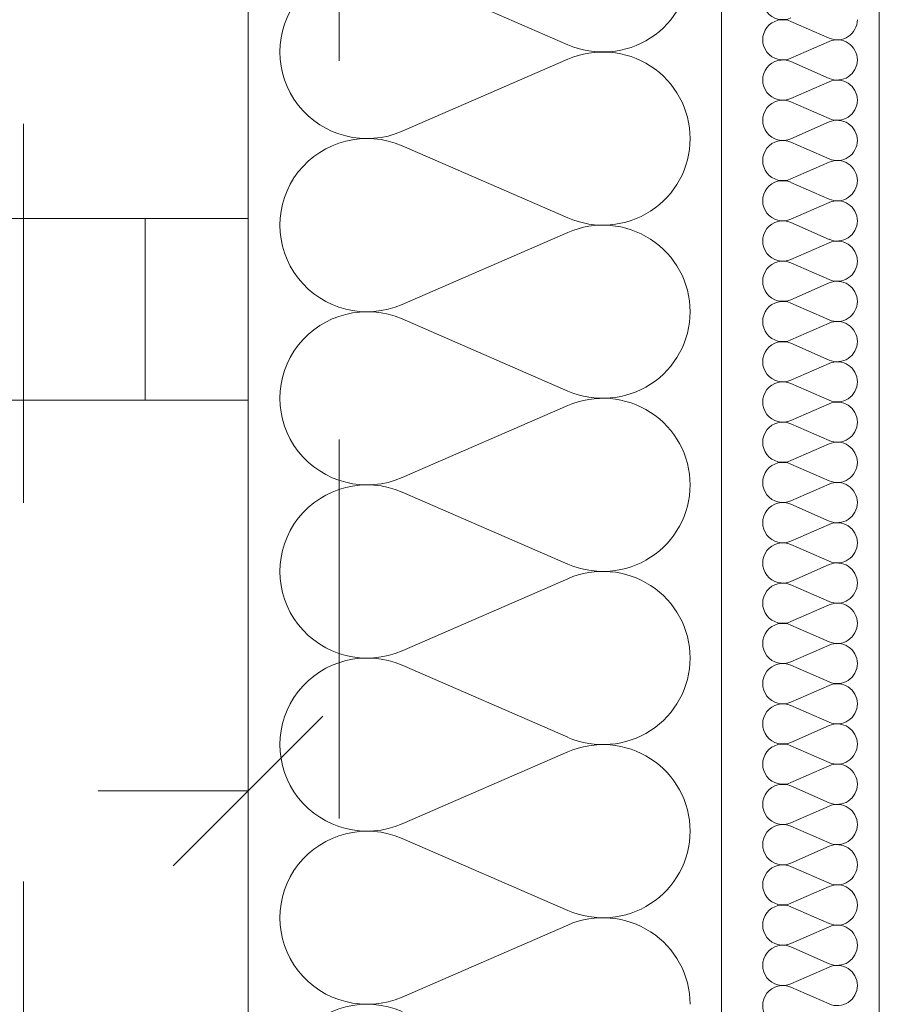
# Model space of a CAD drawing. Header units: millimetres. Extents: x 178516 to 426772, y -178579 to -115871.
# Tile 35 of 256: x 220861 to 221134, y -125878 to -125566. Entities that reach past the tile are written whole.
import ezdxf

# ---------------------------------------------------------------- set-up
doc = ezdxf.new("R2010")
doc.units = ezdxf.units.MM
doc.header["$MEASUREMENT"] = 0
doc.linetypes.add('Przerywana', pattern=[240, 120, -120])
doc.layers.get('0').update_dxf_attribs({"color": 252, "lineweight": 5})
for name, color, linetype, lineweight in [('Nowe_320-W Umeblowanie_Nr_pióra__103', 252, 'Continuous', 5), ('Nowe_320-W Umeblowanie_Nr_pióra__181', 252, 'Continuous', 5), ('Nowe_820-G Rysunki Obrazki_Nr_pióra__1', 252, 'Continuous', 5), ('Nowe_820-G Rysunki Obrazki_Nr_pióra__161', 252, 'Continuous', 5), ('Nowe_820-G Rysunki Obrazki_Nr_pióra__27', 252, 'Continuous', 5), ('Nowe_Nowe_220(1)-A Ściany zewnętrzne_Nr_pióra__103', 252, 'Continuous', 5)]:
    doc.layers.add(name, color=color, linetype=linetype, lineweight=lineweight)

# ---------------------------------------------------------------- blocks, each defined once
blk = doc.blocks.new('podkład 20251118')
at = {"color": 252, "linetype": 'Continuous', "lineweight": 5}
for p, q in [((220909.89, -125834.57), (220957.39, -125787.07)), ((220933.64, -125810.82), (220886.14, -125810.82))]:
    blk.add_line(p, q, dxfattribs=at)
at = {"layer": 'Nowe_320-W Umeblowanie_Nr_pióra__103', "color": 252, "linetype": 'Continuous', "lineweight": 5}
for p, q in [((220982.47, -125551.59), (221035, -125574.41)), ((221035, -125579.02), (220982.47, -125601.83)), ((220982.47, -125606.44), (221035, -125629.26)), ((221035, -125633.87), (220982.47, -125656.69)), ((220982.47, -125661.29), (221035, -125684.11)), ((221035, -125688.72), (220982.47, -125711.54)), ((220982.47, -125716.15), (221035, -125738.96)), ((221035, -125743.57), (220982.47, -125766.39)), ((220982.47, -125771), (221035, -125793.82)), ((221035, -125798.42), (220982.47, -125821.24)), ((220982.47, -125825.85), (221035, -125848.67)), ((221035, -125853.28), (220982.47, -125876.09))]:
    blk.add_line(p, q, dxfattribs=at)
at = {"layer": 'Nowe_320-W Umeblowanie_Nr_pióra__103', "color": 252, "linetype": 'Continuous', "lineweight": 5, "extrusion": (0, 0, -1)}
for centre, major_axis, start_param, end_param in [((220971.38, -125576.71), (-27.65, 0), 4.299595, 8.266775), ((221046.09, -125549.29), (27.65, 0), 0, 1.98359), ((221046.09, -125604.14), (-27.65, 0), 1.158003, 3.141593), ((220971.38, -125631.56), (-27.65, 0), 4.299595, 8.266775), ((221046.09, -125604.14), (27.65, 0), 0, 1.98359), ((221046.09, -125658.99), (27.65, 0), 4.299596, 6.283185), ((220971.38, -125686.42), (27.65, 0), 1.158002, 5.125182), ((221046.09, -125658.99), (27.65, 0), 0, 1.98359), ((221046.09, -125713.84), (-27.65, 0), 1.158003, 3.141593), ((220971.38, -125741.27), (27.65, 0), 1.158002, 5.125182), ((221046.09, -125713.84), (27.65, 0), 0, 1.98359), ((221046.09, -125768.69), (-27.65, 0), 1.158003, 3.141593), ((220971.38, -125796.12), (-27.65, 0), 4.299595, 8.266775), ((221046.09, -125768.7), (27.65, 0), 0, 1.98359), ((221046.09, -125823.55), (-27.65, 0), 1.158003, 3.141593), ((220971.38, -125850.97), (-27.65, 0), 4.299595, 8.266775), ((221046.09, -125823.55), (27.65, 0), 0, 1.98359), ((221046.09, -125878.4), (27.65, 0), 4.299596, 6.283185), ((220971.38, -125905.82), (27.65, 0), 1.158002, 5.125182)]:
    blk.add_ellipse(centre, major_axis=major_axis, ratio=0.991967, start_param=start_param, end_param=end_param, dxfattribs=at)
at = {"layer": 'Nowe_320-W Umeblowanie_Nr_pióra__181', "color": 252, "linetype": 'Continuous', "lineweight": 5}
for p, q in [((221105.67, -125567.01), (221117.8, -125572.32)), ((221105.67, -125567.01), (221117.8, -125572.32)), ((221105.67, -125567.01), (221117.8, -125572.32)), ((221117.8, -125573.39), (221105.67, -125578.69)), ((221117.8, -125573.39), (221105.67, -125578.69)), ((221117.8, -125573.39), (221105.67, -125578.69)), ((221105.67, -125579.76), (221117.8, -125585.06)), ((221105.67, -125579.76), (221117.8, -125585.06)), ((221105.67, -125579.76), (221117.8, -125585.06)), ((221117.8, -125586.14), (221105.67, -125591.44)), ((221117.8, -125586.14), (221105.67, -125591.44)), ((221117.8, -125586.14), (221105.67, -125591.44)), ((221105.67, -125592.51), (221117.8, -125597.81)), ((221105.67, -125592.51), (221117.8, -125597.81)), ((221105.67, -125592.51), (221117.8, -125597.81)), ((221117.8, -125598.88), (221105.67, -125604.19)), ((221117.8, -125598.88), (221105.67, -125604.19)), ((221117.8, -125598.88), (221105.67, -125604.19)), ((221105.67, -125605.26), (221117.8, -125610.56)), ((221105.67, -125605.26), (221117.8, -125610.56)), ((221105.67, -125605.26), (221117.8, -125610.56)), ((221117.8, -125611.63), (221105.67, -125616.94)), ((221117.8, -125611.63), (221105.67, -125616.94)), ((221117.8, -125611.63), (221105.67, -125616.94)), ((221105.67, -125618.01), (221117.8, -125623.31)), ((221105.67, -125618.01), (221117.8, -125623.31)), ((221105.67, -125618.01), (221117.8, -125623.31)), ((221117.8, -125624.38), (221105.67, -125629.68)), ((221117.8, -125624.38), (221105.67, -125629.68)), ((221117.8, -125624.38), (221105.67, -125629.68)), ((221105.67, -125630.75), (221117.8, -125636.06)), ((221105.67, -125630.75), (221117.8, -125636.06)), ((221105.67, -125630.75), (221117.8, -125636.06)), ((221117.8, -125637.13), (221105.67, -125642.43)), ((221117.8, -125637.13), (221105.67, -125642.43)), ((221117.8, -125637.13), (221105.67, -125642.43)), ((221105.67, -125643.5), (221117.8, -125648.81)), ((221105.67, -125643.5), (221117.8, -125648.81)), ((221105.67, -125643.5), (221117.8, -125648.81)), ((221117.8, -125649.88), (221105.67, -125655.18)), ((221117.8, -125649.88), (221105.67, -125655.18)), ((221117.8, -125649.88), (221105.67, -125655.18)), ((221105.67, -125656.25), (221117.8, -125661.55)), ((221105.67, -125656.25), (221117.8, -125661.55)), ((221105.67, -125656.25), (221117.8, -125661.55)), ((221117.8, -125662.62), (221105.67, -125667.93)), ((221117.8, -125662.62), (221105.67, -125667.93)), ((221117.8, -125662.62), (221105.67, -125667.93)), ((221105.67, -125669), (221117.8, -125674.3)), ((221105.67, -125669), (221117.8, -125674.3)), ((221105.67, -125669), (221117.8, -125674.3)), ((221117.8, -125675.37), (221105.67, -125680.68)), ((221117.8, -125675.37), (221105.67, -125680.68)), ((221117.8, -125675.37), (221105.67, -125680.68)), ((221105.67, -125681.75), (221117.8, -125687.05)), ((221105.67, -125681.75), (221117.8, -125687.05)), ((221105.67, -125681.75), (221117.8, -125687.05)), ((221117.8, -125688.12), (221105.67, -125693.42)), ((221117.8, -125688.12), (221105.67, -125693.42)), ((221117.8, -125688.12), (221105.67, -125693.42)), ((221105.67, -125694.5), (221117.8, -125699.8)), ((221105.67, -125694.5), (221117.8, -125699.8)), ((221105.67, -125694.5), (221117.8, -125699.8)), ((221117.8, -125700.87), (221105.67, -125706.17)), ((221117.8, -125700.87), (221105.67, -125706.17)), ((221117.8, -125700.87), (221105.67, -125706.17)), ((221105.67, -125707.24), (221117.8, -125712.55)), ((221105.67, -125707.24), (221117.8, -125712.55)), ((221105.67, -125707.24), (221117.8, -125712.55)), ((221117.8, -125713.62), (221105.67, -125718.92)), ((221117.8, -125713.62), (221105.67, -125718.92)), ((221117.8, -125713.62), (221105.67, -125718.92)), ((221105.67, -125719.99), (221117.8, -125725.3)), ((221105.67, -125719.99), (221117.8, -125725.3)), ((221105.67, -125719.99), (221117.8, -125725.3)), ((221117.8, -125726.37), (221105.67, -125731.67)), ((221117.8, -125726.37), (221105.67, -125731.67)), ((221117.8, -125726.37), (221105.67, -125731.67)), ((221105.67, -125732.74), (221117.8, -125738.04)), ((221105.67, -125732.74), (221117.8, -125738.04)), ((221105.67, -125732.74), (221117.8, -125738.04)), ((221117.8, -125739.11), (221105.67, -125744.42)), ((221117.8, -125739.11), (221105.67, -125744.42)), ((221117.8, -125739.11), (221105.67, -125744.42)), ((221105.67, -125745.49), (221117.8, -125750.79)), ((221105.67, -125745.49), (221117.8, -125750.79)), ((221105.67, -125745.49), (221117.8, -125750.79)), ((221117.8, -125751.86), (221105.67, -125757.17)), ((221117.8, -125751.86), (221105.67, -125757.17)), ((221117.8, -125751.86), (221105.67, -125757.17)), ((221105.67, -125758.24), (221117.8, -125763.54)), ((221105.67, -125758.24), (221117.8, -125763.54)), ((221105.67, -125758.24), (221117.8, -125763.54)), ((221117.8, -125764.61), (221105.67, -125769.91)), ((221117.8, -125764.61), (221105.67, -125769.91)), ((221117.8, -125764.61), (221105.67, -125769.91)), ((221105.67, -125770.99), (221117.8, -125776.29)), ((221105.67, -125770.99), (221117.8, -125776.29)), ((221105.67, -125770.99), (221117.8, -125776.29)), ((221117.8, -125777.36), (221105.67, -125782.66)), ((221117.8, -125777.36), (221105.67, -125782.66)), ((221117.8, -125777.36), (221105.67, -125782.66)), ((221105.67, -125783.73), (221117.8, -125789.04)), ((221105.67, -125783.73), (221117.8, -125789.04)), ((221105.67, -125783.73), (221117.8, -125789.04)), ((221117.8, -125790.11), (221105.67, -125795.41)), ((221117.8, -125790.11), (221105.67, -125795.41)), ((221117.8, -125790.11), (221105.67, -125795.41)), ((221105.67, -125796.48), (221117.8, -125801.78)), ((221105.67, -125796.48), (221117.8, -125801.78)), ((221105.67, -125796.48), (221117.8, -125801.78)), ((221117.8, -125802.86), (221105.67, -125808.16)), ((221117.8, -125802.86), (221105.67, -125808.16)), ((221117.8, -125802.86), (221105.67, -125808.16)), ((221105.67, -125809.23), (221117.8, -125814.53)), ((221105.67, -125809.23), (221117.8, -125814.53)), ((221105.67, -125809.23), (221117.8, -125814.53)), ((221117.8, -125815.6), (221105.67, -125820.91)), ((221117.8, -125815.6), (221105.67, -125820.91)), ((221117.8, -125815.6), (221105.67, -125820.91)), ((221105.67, -125821.98), (221117.8, -125827.28)), ((221105.67, -125821.98), (221117.8, -125827.28)), ((221105.67, -125821.98), (221117.8, -125827.28)), ((221117.8, -125828.35), (221105.67, -125833.66)), ((221117.8, -125828.35), (221105.67, -125833.66)), ((221117.8, -125828.35), (221105.67, -125833.66)), ((221105.67, -125834.73), (221117.8, -125840.03)), ((221105.67, -125834.73), (221117.8, -125840.03)), ((221105.67, -125834.73), (221117.8, -125840.03)), ((221117.8, -125841.1), (221105.67, -125846.4)), ((221117.8, -125841.1), (221105.67, -125846.4)), ((221117.8, -125841.1), (221105.67, -125846.4)), ((221105.67, -125847.47), (221117.8, -125852.78)), ((221105.67, -125847.47), (221117.8, -125852.78)), ((221105.67, -125847.47), (221117.8, -125852.78)), ((221117.8, -125853.85), (221105.67, -125859.15)), ((221117.8, -125853.85), (221105.67, -125859.15)), ((221117.8, -125853.85), (221105.67, -125859.15)), ((221105.67, -125860.22), (221117.8, -125865.53)), ((221105.67, -125860.22), (221117.8, -125865.53)), ((221105.67, -125860.22), (221117.8, -125865.53)), ((221117.8, -125866.6), (221105.67, -125871.9)), ((221117.8, -125866.6), (221105.67, -125871.9)), ((221117.8, -125866.6), (221105.67, -125871.9)), ((221105.67, -125872.97), (221117.8, -125878.27)), ((221105.67, -125872.97), (221117.8, -125878.27)), ((221105.67, -125872.97), (221117.8, -125878.27))]:
    blk.add_line(p, q, dxfattribs=at)
at = {"layer": 'Nowe_320-W Umeblowanie_Nr_pióra__181', "color": 252, "linetype": 'Continuous', "lineweight": 5, "extrusion": (0, 0, -1)}
for centre, major_axis, start_param, end_param in [((221103.12, -125560.1), (-6.38, 0), 4.299595, 8.266775), ((221103.12, -125560.1), (-6.38, 0), 4.299595, 8.266775), ((221103.12, -125560.1), (-6.38, 0), 4.299595, 8.266775), ((221103.12, -125572.85), (-6.38, 0), 4.299595, 8.266775), ((221103.12, -125572.85), (-6.38, 0), 4.299595, 8.266775), ((221103.12, -125572.85), (-6.38, 0), 4.299595, 8.266775), ((221120.35, -125566.48), (-6.38, 0), 3.141593, 5.125182), ((221120.35, -125566.48), (-6.38, 0), 3.141593, 5.125182), ((221120.35, -125566.48), (-6.38, 0), 3.141593, 5.125182), ((221120.35, -125579.23), (-6.38, 0), 1.158003, 3.141593), ((221120.35, -125579.23), (-6.38, 0), 1.158003, 3.141593), ((221120.35, -125579.23), (-6.38, 0), 1.158003, 3.141593), ((221103.12, -125585.6), (-6.38, 0), 4.299595, 8.266775), ((221103.12, -125585.6), (-6.38, 0), 4.299595, 8.266775), ((221103.12, -125585.6), (-6.38, 0), 4.299595, 8.266775), ((221120.35, -125579.23), (-6.38, 0), 3.141593, 5.125182), ((221120.35, -125579.23), (-6.38, 0), 3.141593, 5.125182), ((221120.35, -125579.23), (-6.38, 0), 3.141593, 5.125182), ((221120.35, -125591.97), (-6.38, 0), 1.158003, 3.141593), ((221120.35, -125591.97), (-6.38, 0), 1.158003, 3.141593), ((221120.35, -125591.97), (-6.38, 0), 1.158003, 3.141593), ((221103.12, -125598.35), (-6.38, 0), 4.299595, 8.266775), ((221103.12, -125598.35), (-6.38, 0), 4.299595, 8.266775), ((221103.12, -125598.35), (-6.38, 0), 4.299595, 8.266775), ((221120.35, -125591.97), (6.38, 0), 0, 1.98359), ((221120.35, -125591.97), (6.38, 0), 0, 1.98359), ((221120.35, -125591.97), (6.38, 0), 0, 1.98359), ((221120.35, -125604.72), (-6.38, 0), 1.158003, 3.141593), ((221120.35, -125604.72), (-6.38, 0), 1.158003, 3.141593), ((221120.35, -125604.72), (-6.38, 0), 1.158003, 3.141593), ((221103.12, -125611.1), (-6.38, 0), 4.299595, 8.266775), ((221103.12, -125611.1), (-6.38, 0), 4.299595, 8.266775), ((221103.12, -125611.1), (-6.38, 0), 4.299595, 8.266775), ((221120.35, -125604.72), (6.38, 0), 0, 1.98359), ((221120.35, -125604.72), (6.38, 0), 0, 1.98359), ((221120.35, -125604.72), (6.38, 0), 0, 1.98359), ((221120.35, -125617.47), (-6.38, 0), 1.158003, 3.141593), ((221120.35, -125617.47), (-6.38, 0), 1.158003, 3.141593), ((221120.35, -125617.47), (-6.38, 0), 1.158003, 3.141593), ((221103.12, -125623.84), (-6.38, 0), 4.299595, 8.266775), ((221103.12, -125623.84), (-6.38, 0), 4.299595, 8.266775), ((221103.12, -125623.84), (-6.38, 0), 4.299595, 8.266775), ((221120.35, -125617.47), (-6.38, 0), 3.141593, 5.125182), ((221120.35, -125617.47), (-6.38, 0), 3.141593, 5.125182), ((221120.35, -125617.47), (-6.38, 0), 3.141593, 5.125182), ((221120.35, -125630.22), (-6.38, 0), 1.158003, 3.141593), ((221120.35, -125630.22), (-6.38, 0), 1.158003, 3.141593), ((221120.35, -125630.22), (-6.38, 0), 1.158003, 3.141593), ((221103.12, -125636.59), (-6.38, 0), 4.299595, 8.266775), ((221103.12, -125636.59), (-6.38, 0), 4.299595, 8.266775), ((221103.12, -125636.59), (-6.38, 0), 4.299595, 8.266775), ((221120.35, -125630.22), (-6.38, 0), 3.141593, 5.125182), ((221120.35, -125630.22), (-6.38, 0), 3.141593, 5.125182), ((221120.35, -125630.22), (-6.38, 0), 3.141593, 5.125182), ((221120.35, -125642.97), (-6.38, 0), 1.158003, 3.141593), ((221120.35, -125642.97), (-6.38, 0), 1.158003, 3.141593), ((221120.35, -125642.97), (-6.38, 0), 1.158003, 3.141593), ((221103.12, -125649.34), (-6.38, 0), 4.299595, 8.266775), ((221103.12, -125649.34), (-6.38, 0), 4.299595, 8.266775), ((221103.12, -125649.34), (-6.38, 0), 4.299595, 8.266775), ((221120.35, -125642.97), (6.38, 0), 0, 1.98359), ((221120.35, -125642.97), (6.38, 0), 0, 1.98359), ((221120.35, -125642.97), (6.38, 0), 0, 1.98359), ((221120.35, -125655.72), (-6.38, 0), 1.158003, 3.141593), ((221120.35, -125655.72), (-6.38, 0), 1.158003, 3.141593), ((221120.35, -125655.72), (-6.38, 0), 1.158003, 3.141593), ((221103.12, -125662.09), (-6.38, 0), 4.299595, 8.266775), ((221103.12, -125662.09), (-6.38, 0), 4.299595, 8.266775), ((221103.12, -125662.09), (-6.38, 0), 4.299595, 8.266775), ((221120.35, -125655.72), (-6.38, 0), 3.141593, 5.125182), ((221120.35, -125655.72), (-6.38, 0), 3.141593, 5.125182), ((221120.35, -125655.72), (-6.38, 0), 3.141593, 5.125182), ((221120.35, -125668.46), (-6.38, 0), 1.158003, 3.141593), ((221120.35, -125668.46), (-6.38, 0), 1.158003, 3.141593), ((221120.35, -125668.46), (-6.38, 0), 1.158003, 3.141593), ((221103.12, -125674.84), (-6.38, 0), 4.299595, 8.266775), ((221103.12, -125674.84), (-6.38, 0), 4.299595, 8.266775), ((221103.12, -125674.84), (-6.38, 0), 4.299595, 8.266775), ((221120.35, -125668.46), (-6.38, 0), 3.141593, 5.125182), ((221120.35, -125668.46), (-6.38, 0), 3.141593, 5.125182), ((221120.35, -125668.46), (-6.38, 0), 3.141593, 5.125182), ((221120.35, -125681.21), (-6.38, 0), 1.158003, 3.141593), ((221120.35, -125681.21), (-6.38, 0), 1.158003, 3.141593), ((221120.35, -125681.21), (-6.38, 0), 1.158003, 3.141593), ((221103.12, -125687.59), (-6.38, 0), 4.299595, 8.266775), ((221103.12, -125687.59), (-6.38, 0), 4.299595, 8.266775), ((221103.12, -125687.59), (-6.38, 0), 4.299595, 8.266775), ((221120.35, -125681.21), (6.38, 0), 0, 1.98359), ((221120.35, -125681.21), (6.38, 0), 0, 1.98359), ((221120.35, -125681.21), (6.38, 0), 0, 1.98359), ((221120.35, -125693.96), (-6.38, 0), 1.158003, 3.141593), ((221120.35, -125693.96), (-6.38, 0), 1.158003, 3.141593), ((221120.35, -125693.96), (-6.38, 0), 1.158003, 3.141593), ((221103.12, -125700.33), (-6.38, 0), 4.299595, 8.266775), ((221103.12, -125700.33), (-6.38, 0), 4.299595, 8.266775), ((221103.12, -125700.33), (-6.38, 0), 4.299595, 8.266775), ((221120.35, -125693.96), (-6.38, 0), 3.141593, 5.125182), ((221120.35, -125693.96), (-6.38, 0), 3.141593, 5.125182), ((221120.35, -125693.96), (-6.38, 0), 3.141593, 5.125182), ((221120.35, -125706.71), (-6.38, 0), 1.158003, 3.141593), ((221120.35, -125706.71), (-6.38, 0), 1.158003, 3.141593), ((221120.35, -125706.71), (-6.38, 0), 1.158003, 3.141593), ((221103.12, -125713.08), (6.38, 0), 1.158002, 5.125182), ((221103.12, -125713.08), (6.38, 0), 1.158002, 5.125182), ((221103.12, -125713.08), (6.38, 0), 1.158002, 5.125182), ((221120.35, -125706.71), (-6.38, 0), 3.141593, 5.125182), ((221120.35, -125706.71), (-6.38, 0), 3.141593, 5.125182), ((221120.35, -125706.71), (-6.38, 0), 3.141593, 5.125182), ((221120.35, -125719.46), (-6.38, 0), 1.158003, 3.141593), ((221120.35, -125719.46), (-6.38, 0), 1.158003, 3.141593), ((221120.35, -125719.46), (-6.38, 0), 1.158003, 3.141593), ((221103.12, -125725.83), (-6.38, 0), 4.299595, 8.266775), ((221103.12, -125725.83), (-6.38, 0), 4.299595, 8.266775), ((221103.12, -125725.83), (-6.38, 0), 4.299595, 8.266775), ((221120.35, -125719.46), (6.38, 0), 0, 1.98359), ((221120.35, -125719.46), (6.38, 0), 0, 1.98359), ((221120.35, -125719.46), (6.38, 0), 0, 1.98359), ((221120.35, -125732.2), (-6.38, 0), 1.158003, 3.141593), ((221120.35, -125732.2), (-6.38, 0), 1.158003, 3.141593), ((221120.35, -125732.2), (-6.38, 0), 1.158003, 3.141593), ((221103.12, -125738.58), (-6.38, 0), 4.299595, 8.266775), ((221103.12, -125738.58), (-6.38, 0), 4.299595, 8.266775), ((221103.12, -125738.58), (-6.38, 0), 4.299595, 8.266775), ((221120.35, -125732.2), (-6.38, 0), 3.141593, 5.125182), ((221120.35, -125732.2), (-6.38, 0), 3.141593, 5.125182), ((221120.35, -125732.2), (-6.38, 0), 3.141593, 5.125182), ((221120.35, -125744.95), (-6.38, 0), 1.158003, 3.141593), ((221120.35, -125744.95), (-6.38, 0), 1.158003, 3.141593), ((221120.35, -125744.95), (-6.38, 0), 1.158003, 3.141593), ((221103.12, -125751.33), (-6.38, 0), 4.299595, 8.266775), ((221103.12, -125751.33), (-6.38, 0), 4.299595, 8.266775), ((221103.12, -125751.33), (-6.38, 0), 4.299595, 8.266775), ((221120.35, -125744.95), (-6.38, 0), 3.141593, 5.125182), ((221120.35, -125744.95), (-6.38, 0), 3.141593, 5.125182), ((221120.35, -125744.95), (-6.38, 0), 3.141593, 5.125182), ((221120.35, -125757.7), (-6.38, 0), 1.158003, 3.141593), ((221120.35, -125757.7), (-6.38, 0), 1.158003, 3.141593), ((221120.35, -125757.7), (-6.38, 0), 1.158003, 3.141593), ((221103.12, -125764.08), (-6.38, 0), 4.299595, 8.266775), ((221103.12, -125764.08), (-6.38, 0), 4.299595, 8.266775), ((221103.12, -125764.08), (-6.38, 0), 4.299595, 8.266775), ((221120.35, -125757.7), (6.38, 0), 0, 1.98359), ((221120.35, -125757.7), (6.38, 0), 0, 1.98359), ((221120.35, -125757.7), (6.38, 0), 0, 1.98359), ((221120.35, -125770.45), (-6.38, 0), 1.158003, 3.141593), ((221120.35, -125770.45), (-6.38, 0), 1.158003, 3.141593), ((221120.35, -125770.45), (-6.38, 0), 1.158003, 3.141593), ((221103.12, -125776.82), (-6.38, 0), 4.299595, 8.266775), ((221103.12, -125776.82), (-6.38, 0), 4.299595, 8.266775), ((221103.12, -125776.82), (-6.38, 0), 4.299595, 8.266775), ((221120.35, -125770.45), (-6.38, 0), 3.141593, 5.125182), ((221120.35, -125770.45), (-6.38, 0), 3.141593, 5.125182), ((221120.35, -125770.45), (-6.38, 0), 3.141593, 5.125182), ((221120.35, -125783.2), (-6.38, 0), 1.158003, 3.141593), ((221120.35, -125783.2), (-6.38, 0), 1.158003, 3.141593), ((221120.35, -125783.2), (-6.38, 0), 1.158003, 3.141593), ((221103.12, -125789.57), (-6.38, 0), 4.299595, 8.266775), ((221103.12, -125789.57), (-6.38, 0), 4.299595, 8.266775), ((221103.12, -125789.57), (-6.38, 0), 4.299595, 8.266775), ((221120.35, -125783.2), (-6.38, 0), 3.141593, 5.125182), ((221120.35, -125783.2), (-6.38, 0), 3.141593, 5.125182), ((221120.35, -125783.2), (-6.38, 0), 3.141593, 5.125182), ((221120.35, -125795.95), (-6.38, 0), 1.158003, 3.141593), ((221120.35, -125795.95), (-6.38, 0), 1.158003, 3.141593), ((221120.35, -125795.95), (-6.38, 0), 1.158003, 3.141593), ((221103.12, -125802.32), (-6.38, 0), 4.299595, 8.266775), ((221103.12, -125802.32), (-6.38, 0), 4.299595, 8.266775), ((221103.12, -125802.32), (-6.38, 0), 4.299595, 8.266775), ((221120.35, -125795.95), (6.38, 0), 0, 1.98359), ((221120.35, -125795.95), (6.38, 0), 0, 1.98359), ((221120.35, -125795.95), (6.38, 0), 0, 1.98359), ((221120.35, -125808.69), (-6.38, 0), 1.158003, 3.141593), ((221120.35, -125808.69), (-6.38, 0), 1.158003, 3.141593), ((221120.35, -125808.69), (-6.38, 0), 1.158003, 3.141593), ((221103.12, -125815.07), (-6.38, 0), 4.299595, 8.266775), ((221103.12, -125815.07), (-6.38, 0), 4.299595, 8.266775), ((221103.12, -125815.07), (-6.38, 0), 4.299595, 8.266775), ((221120.35, -125808.69), (6.38, 0), 0, 1.98359), ((221120.35, -125808.69), (6.38, 0), 0, 1.98359), ((221120.35, -125808.69), (6.38, 0), 0, 1.98359), ((221120.35, -125821.44), (-6.38, 0), 1.158003, 3.141593), ((221120.35, -125821.44), (-6.38, 0), 1.158003, 3.141593), ((221120.35, -125821.44), (-6.38, 0), 1.158003, 3.141593), ((221103.12, -125827.82), (-6.38, 0), 4.299595, 8.266775), ((221103.12, -125827.82), (-6.38, 0), 4.299595, 8.266775), ((221103.12, -125827.82), (-6.38, 0), 4.299595, 8.266775), ((221120.35, -125821.44), (-6.38, 0), 3.141593, 5.125182), ((221120.35, -125821.44), (-6.38, 0), 3.141593, 5.125182), ((221120.35, -125821.44), (-6.38, 0), 3.141593, 5.125182), ((221120.35, -125834.19), (-6.38, 0), 1.158003, 3.141593), ((221120.35, -125834.19), (-6.38, 0), 1.158003, 3.141593), ((221120.35, -125834.19), (-6.38, 0), 1.158003, 3.141593), ((221103.12, -125840.56), (-6.38, 0), 4.299595, 8.266775), ((221103.12, -125840.56), (-6.38, 0), 4.299595, 8.266775), ((221103.12, -125840.56), (-6.38, 0), 4.299595, 8.266775), ((221120.35, -125834.19), (6.38, 0), 0, 1.98359), ((221120.35, -125834.19), (6.38, 0), 0, 1.98359), ((221120.35, -125834.19), (6.38, 0), 0, 1.98359), ((221120.35, -125846.94), (-6.38, 0), 1.158003, 3.141593), ((221120.35, -125846.94), (-6.38, 0), 1.158003, 3.141593), ((221120.35, -125846.94), (-6.38, 0), 1.158003, 3.141593), ((221103.12, -125853.31), (-6.38, 0), 4.299595, 8.266775), ((221103.12, -125853.31), (-6.38, 0), 4.299595, 8.266775), ((221103.12, -125853.31), (-6.38, 0), 4.299595, 8.266775), ((221120.35, -125846.94), (6.38, 0), 0, 1.98359), ((221120.35, -125846.94), (6.38, 0), 0, 1.98359), ((221120.35, -125846.94), (6.38, 0), 0, 1.98359), ((221120.35, -125859.69), (-6.38, 0), 1.158003, 3.141593), ((221120.35, -125859.69), (-6.38, 0), 1.158003, 3.141593), ((221120.35, -125859.69), (-6.38, 0), 1.158003, 3.141593), ((221103.12, -125866.06), (-6.38, 0), 4.299595, 8.266775), ((221103.12, -125866.06), (-6.38, 0), 4.299595, 8.266775), ((221103.12, -125866.06), (-6.38, 0), 4.299595, 8.266775), ((221120.35, -125859.69), (-6.38, 0), 3.141593, 5.125182), ((221120.35, -125859.69), (-6.38, 0), 3.141593, 5.125182), ((221120.35, -125859.69), (-6.38, 0), 3.141593, 5.125182), ((221120.35, -125872.44), (-6.38, 0), 1.158003, 3.141593), ((221120.35, -125872.44), (-6.38, 0), 1.158003, 3.141593), ((221120.35, -125872.44), (-6.38, 0), 1.158003, 3.141593), ((221103.12, -125878.81), (-6.38, 0), 4.299595, 8.266775), ((221103.12, -125878.81), (-6.38, 0), 4.299595, 8.266775), ((221103.12, -125878.81), (-6.38, 0), 4.299595, 8.266775), ((221120.35, -125872.44), (-6.38, 0), 3.141593, 5.125182), ((221120.35, -125872.44), (-6.38, 0), 3.141593, 5.125182), ((221120.35, -125872.44), (-6.38, 0), 3.141593, 5.125182)]:
    blk.add_ellipse(centre, major_axis=major_axis, ratio=0.999024, start_param=start_param, end_param=end_param, dxfattribs=at)
at = {"layer": 'Nowe_820-G Rysunki Obrazki_Nr_pióra__1', "color": 252, "linetype": 'Continuous', "lineweight": 5}
for p, q in [((221083.69, -126368.45), (221083.69, -124207.75)), ((220933.64, -124287.69), (220933.64, -126218.44))]:
    blk.add_line(p, q, dxfattribs=at)
at = {"layer": 'Nowe_820-G Rysunki Obrazki_Nr_pióra__161', "color": 252, "linetype": 'Continuous', "lineweight": 5}
for p, q in [((220593.41, -125629.43), (220933.64, -125629.43)), ((220933.64, -125629.43), (220901.03, -125629.43)), ((220901.03, -125629.43), (220901.03, -125686.99)), ((220933.64, -125686.99), (220933.64, -125629.43)), ((220933.64, -125629.43), (220933.64, -125686.99)), ((220933.64, -125686.99), (220593.41, -125686.99)), ((220901.03, -125686.99), (220933.64, -125686.99))]:
    blk.add_line(p, q, dxfattribs=at)
at = {"layer": 'Nowe_820-G Rysunki Obrazki_Nr_pióra__27', "color": 252, "linetype": 'Continuous', "lineweight": 5}
blk.add_line((221133.69, -123679.12), (221133.69, -126418.45), dxfattribs=at)
at = {"layer": 'Nowe_Nowe_220(1)-A Ściany zewnętrzne_Nr_pióra__103', "color": 252, "linetype": 'Przerywana', "lineweight": 5}
for p, q in [((220862.47, -126199.52), (220862.47, -123884.52)), ((220962.49, -126299.52), (220962.49, -124018.09))]:
    blk.add_line(p, q, dxfattribs=at)

msp = doc.modelspace()

# ---------------------------------------------------------------- block references
msp.add_blockref('podkład 20251118', (0, 0))

doc.saveas('drawing.dxf')
